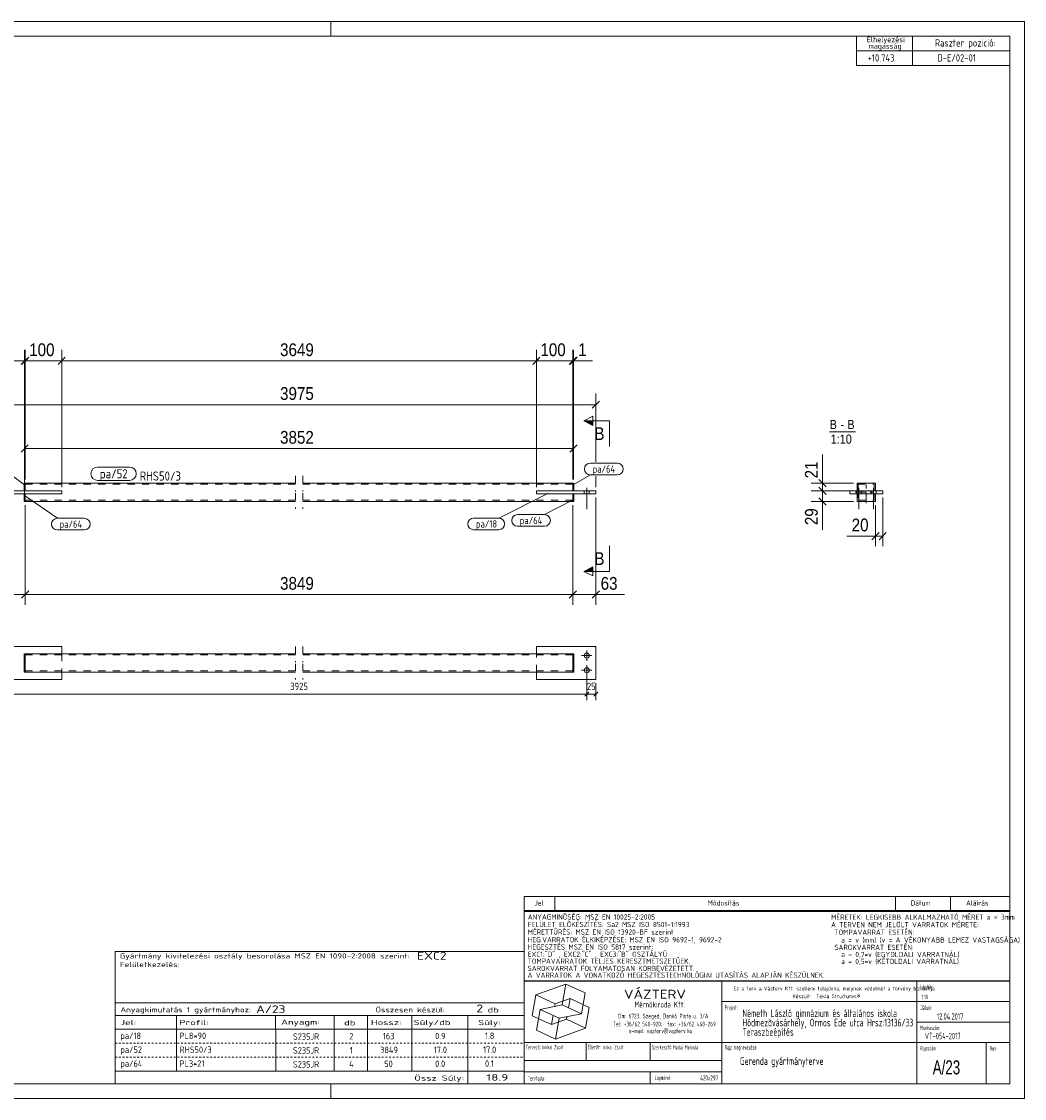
# Model space of a CAD drawing. Header units: millimetres. Extents: x 1 to 419, y 1 to 296.
# Tile 2 of 2: x 144 to 419, y 1 to 296. Entities that reach past the tile are written whole.
import ezdxf

# ---------------------------------------------------------------- set-up
doc = ezdxf.new("R2010")
doc.units = ezdxf.units.MM
for name, pattern in [('XKITLINE00', [0]), ('XKITLINE02', [4, 2, -2]), ('XKITLINE03', [6, 3, -1, 1, -1]), ('XKITLINE04', [3, 0.5, -0.5, 0.5, -0.5, 0.5, -0.5])]:
    doc.linetypes.add(name, pattern=pattern)
for name, color, linetype, lineweight in [('Bemassung', 1, 'Continuous', 0), ('Schnitt', 6, 'Continuous', 0), ('Schrauben', 7, 'Continuous', 0), ('Teil', 7, 'Continuous', 0), ('Text', 5, 'Continuous', 0), ('Ueberschrift', 7, 'Continuous', 0), ('Zeichnungsrahmen', 3, 'Continuous', 0)]:
    doc.layers.add(name, color=color, linetype=linetype, lineweight=lineweight)
doc.styles.add('ARIAL', font='ARIAL.TTF')
doc.styles.add('ISOCPEUR', font='ISOCPEUR.TTF')
doc.styles.add('ISOCPEUR_BOLD', font='ARIAL.TTF')

msp = doc.modelspace()

# ---------------------------------------------------------------- hatches: boundary and pattern name
at = {"layer": 'Schnitt'}
for points in [[(300.82, 185.37), (298.32, 186.62), (300.82, 186.62)], [(300.82, 145.38), (298.32, 145.38), (300.82, 146.63)]]:
    msp.add_hatch(color=256, dxfattribs=at).paths.add_polyline_path(points, flags=17)

# ---------------------------------------------------------------- linework, layer by layer
at = {"layer": 'Bemassung', "linetype": 'XKITLINE00', "lineweight": 0}
for p, q in [((145.77, 203.65), (144.18, 202.06)), ((146.31, 204.04), (144.33, 202.06)), ((145.92, 203.65), (144.33, 202.06)), ((145.17, 165.55), (145.17, 206.1)), ((145.32, 170.55), (145.32, 206.1)), ((145.32, 170.55), (145.32, 206.1)), ((156.31, 204.04), (154.33, 202.06)), ((156.31, 204.04), (154.33, 202.06)), ((155.32, 168.45), (155.32, 206.1)), ((155.32, 168.45), (155.32, 206.1)), ((286.31, 204.04), (284.33, 202.06)), ((285.92, 203.65), (284.33, 202.06)), ((285.32, 168.45), (285.32, 206.1)), ((285.32, 168.45), (285.32, 206.1)), ((296.31, 204.04), (294.33, 202.06)), ((296.08, 203.81), (294.33, 202.06)), ((296.46, 204.04), (294.48, 202.06)), ((295.32, 170.55), (295.32, 206.1)), ((295.32, 170.55), (295.32, 206.1)), ((295.47, 170.55), (295.47, 206.1)), ((145.17, 203.05), (139.95, 203.05)), ((145.17, 203.05), (139.95, 203.05)), ((145.17, 203.05), (145.32, 203.05)), ((145.32, 203.05), (155.32, 203.05)), ((155.32, 203.05), (285.32, 203.05)), ((285.32, 203.05), (295.32, 203.05)), ((295.32, 203.05), (295.47, 203.05)), ((295.47, 203.05), (300.69, 203.05)), ((295.47, 203.05), (300.69, 203.05)), ((302.61, 192.04), (300.63, 190.06)), ((301.62, 175.43), (301.62, 194.1)), ((139.02, 191.05), (301.62, 191.05)), ((146.16, 180.04), (144.18, 178.06)), ((145.17, 165.55), (145.17, 182.1)), ((296.46, 180.04), (294.48, 178.06)), ((295.47, 170.55), (295.47, 182.1)), ((145.17, 179.05), (295.47, 179.05)), ((363.68, 169.55), (363.68, 177.37)), ((363.68, 169.55), (363.68, 177.37)), ((301.62, 168.45), (301.62, 171.43)), ((372.18, 169.55), (360.63, 169.55)), ((362.69, 170.54), (364.67, 168.56)), ((362.69, 168.44), (364.67, 166.46)), ((362.69, 168.44), (364.67, 166.46)), ((363.68, 167.45), (363.68, 169.55)), ((301.62, 165.65), (301.62, 136.25)), ((372.18, 167.45), (360.63, 167.45)), ((372.18, 167.45), (360.63, 167.45)), ((362.69, 165.54), (364.67, 163.56)), ((363.68, 164.55), (363.68, 167.45)), ((380.18, 165.65), (380.18, 152.25)), ((145.32, 163.55), (145.32, 136.25)), ((145.32, 163.55), (145.32, 136.25)), ((295.32, 163.55), (295.32, 136.25)), ((295.32, 163.55), (295.32, 136.25)), ((372.18, 164.55), (360.63, 164.55)), ((363.68, 164.55), (363.68, 156.73)), ((363.68, 164.55), (363.68, 156.73)), ((378.18, 163.55), (378.18, 152.25)), ((378.18, 155.05), (370.37, 155.05)), ((378.18, 155.05), (370.37, 155.05)), ((379.17, 156.04), (377.19, 154.06)), ((378.18, 155.05), (380.18, 155.05)), ((381.17, 156.04), (379.19, 154.06)), ((139.02, 139.05), (145.32, 139.05)), ((146.31, 140.04), (144.33, 138.06)), ((146.31, 140.04), (144.33, 138.06)), ((145.32, 139.05), (295.32, 139.05)), ((296.31, 140.04), (294.33, 138.06)), ((296.31, 140.04), (294.33, 138.06)), ((295.32, 139.05), (301.62, 139.05)), ((302.61, 140.04), (300.63, 138.06)), ((301.62, 139.05), (309.44, 139.05)), ((301.62, 139.05), (309.44, 139.05)), ((299.12, 117.3), (299.12, 115.28)), ((299.12, 117.3), (299.12, 110.13)), ((299.69, 112.29), (298.56, 111.16)), ((299.69, 112.29), (298.56, 111.16)), ((299.12, 112.48), (299.12, 110.13)), ((302.19, 112.29), (301.06, 111.16)), ((301.62, 114.8), (301.62, 110.13)), ((141.52, 111.73), (299.12, 111.73)), ((299.12, 111.73), (301.62, 111.73))]:
    msp.add_line(p, q, dxfattribs=at)
at = {"layer": 'Bemassung'}
for p in [(145.17, 203.05), (145.32, 203.05), (145.32, 203.05), (155.32, 203.05), (155.32, 203.05), (285.32, 203.05), (285.32, 203.05), (295.32, 203.05), (295.32, 203.05), (295.47, 203.05), (301.62, 191.05), (145.17, 179.05), (295.47, 179.05), (363.68, 169.55), (363.68, 167.45), (363.68, 167.45), (363.68, 164.55), (378.18, 155.05), (380.18, 155.05), (145.32, 139.05), (145.32, 139.05), (295.32, 139.05), (295.32, 139.05), (301.62, 139.05), (299.12, 111.73), (299.12, 111.73), (301.62, 111.73)]:
    msp.add_point(p, dxfattribs=at)
at = {"layer": 'Schnitt', "linetype": 'XKITLINE00', "lineweight": 0}
for p, q in [((298.32, 186.62), (300.82, 187.87)), ((298.32, 186.62), (300.82, 185.37)), ((305.32, 186.62), (298.32, 186.62)), ((300.82, 185.37), (300.82, 187.87)), ((305.32, 186.62), (305.32, 179.62)), ((305.32, 145.38), (305.32, 152.38)), ((298.32, 145.38), (300.82, 146.63)), ((300.82, 144.13), (298.32, 145.38)), ((305.32, 145.38), (298.32, 145.38)), ((300.82, 146.63), (300.82, 144.13))]:
    msp.add_line(p, q, dxfattribs=at)
at = {"layer": 'Schrauben', "linetype": 'XKITLINE00', "lineweight": 0}
for p, q in [((299.12, 168.25), (299.12, 162.45)), ((299.12, 168.25), (299.12, 162.45)), ((373.68, 168.25), (373.68, 162.45)), ((377.68, 168.25), (377.68, 162.45)), ((298.42, 167.45), (298.42, 166.65)), ((298.42, 167.45), (298.42, 166.65)), ((299.82, 167.45), (299.82, 166.65)), ((299.82, 167.45), (299.82, 166.65)), ((372.98, 167.45), (372.98, 166.65)), ((374.38, 167.45), (374.38, 166.65)), ((376.98, 167.45), (376.98, 166.65)), ((378.38, 167.45), (378.38, 166.65)), ((297.72, 122.3), (300.52, 122.3)), ((299.12, 120.9), (299.12, 123.7)), ((297.72, 118.3), (300.52, 118.3)), ((299.12, 116.9), (299.12, 119.7))]:
    msp.add_line(p, q, dxfattribs=at)
for centre in [(299.12, 122.3), (299.12, 118.3)]:
    msp.add_circle(centre, 0.7, dxfattribs=at)
at = {"layer": 'Teil', "linetype": 'XKITLINE02', "lineweight": 0}
for p, q in [((219.32, 171.55), (219.32, 167.25)), ((221.32, 171.55), (221.32, 167.25)), ((145.32, 169.55), (145.32, 168.95)), ((145.32, 169.25), (219.32, 169.25)), ((221.32, 169.25), (295.32, 169.25)), ((295.32, 169.55), (295.32, 168.95)), ((378.18, 169.55), (373.18, 169.55)), ((373.18, 169.55), (373.18, 167.45)), ((373.48, 169.25), (373.48, 167.45)), ((373.48, 169.25), (377.88, 169.25)), ((377.88, 169.25), (377.88, 167.45)), ((378.18, 169.55), (378.18, 167.45)), ((145.02, 167.45), (145.32, 167.45)), ((145.32, 166.65), (145.02, 166.65)), ((155.32, 167.45), (145.32, 167.45)), ((145.32, 166.65), (155.32, 166.65)), ((155.32, 166.65), (155.32, 167.45)), ((219.32, 166.85), (219.32, 162.55)), ((221.32, 166.85), (221.32, 162.55)), ((295.32, 167.45), (285.32, 167.45)), ((285.32, 167.45), (285.32, 166.65)), ((295.32, 166.65), (285.32, 166.65)), ((295.62, 167.45), (295.32, 167.45)), ((295.32, 166.65), (295.62, 166.65)), ((373.18, 164.55), (373.18, 167.45)), ((373.18, 167.45), (373.48, 167.45)), ((378.18, 167.45), (373.18, 167.45)), ((378.18, 166.65), (373.18, 166.65)), ((373.18, 166.65), (373.48, 166.65)), ((373.48, 167.45), (373.48, 164.85)), ((377.88, 164.85), (377.88, 167.45)), ((377.88, 167.45), (378.18, 167.45)), ((378.18, 166.65), (377.88, 166.65)), ((378.18, 164.55), (378.18, 167.45)), ((145.32, 164.92), (145.32, 165.15)), ((145.32, 164.55), (145.32, 165.15)), ((145.32, 164.85), (219.32, 164.85)), ((221.32, 164.85), (295.32, 164.85)), ((295.32, 164.55), (295.32, 165.15)), ((373.18, 164.55), (378.18, 164.55)), ((373.48, 164.85), (377.88, 164.85)), ((219.32, 124.8), (219.32, 120.5)), ((221.32, 124.8), (221.32, 120.5)), ((145.32, 122.8), (145.02, 122.8)), ((145.02, 122.8), (145.02, 117.8)), ((145.32, 122.8), (145.32, 117.8)), ((145.32, 122.8), (145.32, 122.2)), ((219.32, 122.5), (145.32, 122.5)), ((155.32, 122.8), (155.32, 117.8)), ((155.32, 122.8), (155.32, 122.5)), ((295.32, 122.5), (221.32, 122.5)), ((285.32, 117.8), (285.32, 122.8)), ((285.32, 122.8), (285.32, 122.5)), ((295.32, 117.8), (295.32, 122.8)), ((295.32, 122.8), (295.62, 122.8)), ((295.32, 122.8), (295.32, 122.2)), ((295.62, 117.8), (295.62, 122.8)), ((145.32, 117.8), (145.32, 118.4)), ((145.32, 118.19), (145.32, 118.29)), ((145.32, 118.12), (145.32, 118.19)), ((145.32, 118.1), (145.32, 118.12)), ((219.32, 118.1), (145.32, 118.1)), ((145.32, 117.8), (145.32, 118.1)), ((155.32, 117.8), (155.32, 118.1)), ((219.32, 120.1), (219.32, 115.8)), ((221.32, 120.1), (221.32, 115.8)), ((295.32, 118.1), (221.32, 118.1)), ((285.32, 117.8), (285.32, 118.1)), ((295.32, 117.8), (295.32, 118.4)), ((295.32, 117.8), (295.32, 118.29)), ((145.32, 117.8), (145.02, 117.8)), ((285.32, 117.85), (285.32, 117.8)), ((295.32, 117.8), (295.62, 117.8))]:
    msp.add_line(p, q, dxfattribs=at)
at = {"layer": 'Teil', "linetype": 'XKITLINE00', "lineweight": 0}
for p, q in [((145.32, 169.55), (145.02, 169.55)), ((145.02, 169.55), (145.02, 167.45)), ((145.32, 167.45), (145.32, 169.55)), ((145.32, 169.55), (219.32, 169.55)), ((145.32, 167.45), (145.32, 168.95)), ((221.32, 169.55), (295.32, 169.55)), ((295.32, 169.55), (295.62, 169.55)), ((295.32, 167.45), (295.32, 169.55)), ((295.32, 168.95), (295.32, 167.45)), ((295.62, 169.55), (295.62, 167.45)), ((378.18, 169.55), (373.18, 169.55)), ((373.18, 169.55), (373.18, 167.45)), ((378.18, 169.55), (378.18, 167.45)), ((155.32, 167.45), (139.02, 167.45)), ((139.02, 166.65), (155.32, 166.65)), ((145.02, 164.55), (145.02, 166.65)), ((145.32, 165.15), (145.32, 166.65)), ((145.32, 164.55), (145.32, 166.65)), ((155.32, 166.65), (155.32, 167.45)), ((285.32, 166.65), (285.32, 167.45)), ((285.32, 167.45), (301.62, 167.45)), ((301.62, 166.65), (285.32, 166.65)), ((295.32, 164.55), (295.32, 166.65)), ((295.32, 165.15), (295.32, 166.65)), ((295.62, 164.55), (295.62, 166.65)), ((301.62, 167.45), (301.62, 166.65)), ((371.18, 167.45), (380.18, 167.45)), ((371.18, 166.65), (371.18, 167.45)), ((380.18, 166.65), (371.18, 166.65)), ((373.18, 166.65), (373.18, 164.55)), ((378.18, 166.65), (378.18, 164.55)), ((380.18, 167.45), (380.18, 166.65)), ((145.32, 164.55), (145.02, 164.55)), ((145.32, 164.55), (219.32, 164.55)), ((221.32, 164.55), (295.32, 164.55)), ((295.32, 164.55), (295.62, 164.55)), ((378.18, 164.55), (373.18, 164.55)), ((155.32, 124.8), (139.02, 124.8)), ((155.32, 122.8), (155.32, 124.8)), ((285.32, 124.8), (301.62, 124.8)), ((285.32, 124.8), (285.32, 122.8)), ((301.62, 124.8), (301.62, 115.8)), ((145.02, 117.8), (145.02, 122.8)), ((145.02, 122.8), (145.32, 122.8)), ((145.32, 122.8), (145.32, 117.8)), ((219.32, 122.8), (145.32, 122.8)), ((145.32, 118.4), (145.32, 122.2)), ((295.32, 122.8), (221.32, 122.8)), ((295.32, 122.8), (295.62, 122.8)), ((295.32, 117.8), (295.32, 122.8)), ((295.32, 122.2), (295.32, 118.4)), ((295.62, 122.8), (295.62, 117.8)), ((155.32, 115.8), (139.02, 115.8)), ((145.32, 117.8), (145.02, 117.8)), ((145.32, 117.8), (219.32, 117.8)), ((155.32, 117.8), (155.32, 115.8)), ((221.32, 117.8), (295.32, 117.8)), ((285.32, 117.8), (285.32, 115.8)), ((285.32, 115.8), (301.62, 115.8)), ((295.62, 117.8), (295.32, 117.8))]:
    msp.add_line(p, q, dxfattribs=at)
at = {"layer": 'Teil', "linetype": 'XKITLINE03', "lineweight": 0}
for p, q in [((375.68, 164.05), (375.68, 170.05)), ((372.68, 167.05), (378.68, 167.05))]:
    msp.add_line(p, q, dxfattribs=at)
at = {"layer": 'Text', "linetype": 'XKITLINE00', "lineweight": 0}
for p, q in [((145.11, 169.1), (134.41, 177.04)), ((300.11, 175.03), (307.5, 175.03)), ((165.17, 173.97), (173.89, 173.97)), ((295.41, 169.1), (300.11, 171.83)), ((307.5, 171.83), (300.11, 171.83)), ((173.89, 170.27), (165.17, 170.27)), ((145.11, 166.2), (154.13, 159.92)), ((288.61, 166.84), (275.03, 159.98)), ((295.41, 165), (287.55, 160.94)), ((154.13, 159.92), (161.52, 159.92)), ((268.15, 159.98), (275.03, 159.98)), ((280.17, 160.94), (287.55, 160.94)), ((161.52, 156.72), (154.13, 156.72)), ((275.03, 156.78), (268.15, 156.78)), ((287.55, 157.74), (280.17, 157.74))]:
    msp.add_line(p, q, dxfattribs=at)
for centre, radius, start, end in [((300.11, 173.43), 1.6, 90, 270), ((307.5, 173.43), 1.6, 270, 90), ((165.17, 172.12), 1.85, 90, 270), ((173.89, 172.12), 1.85, 270, 90), ((154.13, 158.32), 1.6, 90, 270), ((161.52, 158.32), 1.6, 270, 90), ((268.15, 158.38), 1.6, 90, 270), ((275.03, 158.38), 1.6, 270, 90), ((280.17, 159.34), 1.6, 90, 270), ((287.55, 159.34), 1.6, 270, 90)]:
    msp.add_arc(centre, radius, start, end, dxfattribs=at)
at = {"layer": 'Ueberschrift', "linetype": 'XKITLINE00', "lineweight": 0}
for p, q in [((373, 292), (373, 288)), ((388.3, 292), (388.3, 288)), ((373, 288), (415, 288)), ((373, 288), (373, 284)), ((388.31, 288), (388.31, 284)), ((373, 284), (415, 284)), ((365.65, 183.62), (372.71, 183.62)), ((282, 56.34), (415, 56.34)), ((282, 56.27), (282, 52.41)), ((290.4, 56.27), (290.4, 52.41)), ((383.64, 56.34), (383.64, 52.48)), ((398.76, 56.34), (398.76, 52.48)), ((281.99, 52.22), (414.99, 52.22)), ((281.99, 33.22), (281.99, 52.22)), ((282, 52.49), (415, 52.49)), ((414.99, 52.22), (414.99, 33.22)), ((169.99, 41.22), (282, 41.22)), ((170, 41.22), (170, 27.23)), ((282, 41.22), (281.99, 27.23)), ((414.99, 33.22), (281.99, 33.22)), ((282, 5), (282, 33.14)), ((282, 33.14), (415, 33.14)), ((336.11, 5), (336.11, 33.14)), ((389.49, 5), (389.49, 33.14)), ((285.21, 29.35), (293.43, 32.34)), ((292.43, 26.65), (293.43, 32.34)), ((298.66, 29.9), (293.43, 32.34)), ((297.66, 24.21), (298.66, 29.9)), ((169.99, 27.23), (281.99, 27.23)), ((169.99, 27.23), (169.99, 23.73)), ((281.99, 27.23), (281.99, 23.73)), ((284.2, 23.66), (285.21, 29.35)), ((290.44, 26.91), (285.21, 29.35)), ((286.33, 25.41), (292.43, 26.65)), ((290.32, 26.22), (290.44, 26.91)), ((290.44, 26.91), (294.55, 28.4)), ((297.66, 24.21), (292.43, 26.65)), ((294.1, 25.87), (294.55, 28.4)), ((299.78, 25.96), (294.55, 28.4)), ((336.11, 27.54), (414.69, 27.54)), ((169.99, 23.73), (281.99, 23.73)), ((169.99, 23.73), (169.99, 19.95)), ((186.79, 23.73), (186.79, 19.95)), ((213.92, 19.95), (213.92, 23.75)), ((229.99, 23.68), (229.99, 19.95)), ((239.04, 23.74), (239.04, 19.94)), ((251.19, 23.73), (251.19, 19.96)), ((266.59, 23.73), (266.59, 19.95)), ((281.99, 23.73), (281.99, 19.94)), ((289.44, 21.22), (284.2, 23.66)), ((285.33, 19.72), (286.33, 25.41)), ((291.56, 22.97), (286.33, 25.41)), ((289.44, 21.22), (289.88, 23.75)), ((291.56, 22.97), (297.66, 24.21)), ((298.78, 20.27), (299.78, 25.96)), ((289.44, 21.22), (293.55, 22.71)), ((290.56, 17.28), (291.56, 22.97)), ((293.55, 22.71), (293.67, 23.4)), ((298.78, 20.27), (293.55, 22.71)), ((389.49, 21.94), (415, 21.94)), ((169.99, 19.95), (281.99, 19.95)), ((169.99, 19.92), (170, 16.12)), ((186.79, 19.92), (186.79, 16.12)), ((213.93, 16.17), (213.93, 19.91)), ((229.99, 19.91), (229.99, 16.12)), ((239.04, 19.92), (239.04, 16.12)), ((251.19, 19.92), (251.19, 16.12)), ((266.59, 19.92), (266.59, 16.12)), ((281.99, 19.92), (281.99, 16.12)), ((290.56, 17.28), (285.33, 19.72)), ((290.56, 17.28), (298.78, 20.27)), ((169.99, 16.12), (170, 12.31)), ((186.79, 16.12), (186.79, 12.31)), ((213.93, 12.37), (213.93, 16.1)), ((229.99, 16.1), (229.99, 12.31)), ((239.04, 16.11), (239.04, 12.31)), ((251.19, 16.12), (251.19, 12.31)), ((266.59, 16.12), (266.59, 12.31)), ((281.99, 16.12), (281.99, 12.31)), ((282, 16.34), (414.97, 16.34)), ((298.95, 11.43), (298.95, 16.34)), ((316.51, 16.34), (316.51, 11.44)), ((408.54, 16.28), (408.54, 5)), ((169.99, 12.31), (170, 8.5)), ((186.79, 12.31), (186.79, 8.5)), ((213.93, 8.56), (213.93, 12.3)), ((229.99, 12.3), (229.99, 8.5)), ((239.04, 12.3), (239.04, 8.5)), ((251.19, 12.31), (251.19, 8.5)), ((266.59, 12.31), (266.59, 8.5)), ((281.99, 12.31), (281.99, 8.5)), ((282.04, 11.44), (336.11, 11.44)), ((169.99, 8.5), (281.99, 8.5)), ((169.99, 8.5), (169.99, 5)), ((266.59, 8.5), (266.59, 5)), ((281.99, 8.5), (281.99, 5)), ((282, 8.29), (336.08, 8.29)), ((316.52, 8.26), (316.52, 5.08))]:
    msp.add_line(p, q, dxfattribs=at)
at = {"layer": 'Ueberschrift', "linetype": 'XKITLINE04', "lineweight": 0}
for p, q in [((170, 16.12), (281.99, 16.12)), ((170, 12.31), (281.99, 12.31)), ((170, 8.5), (281.99, 8.5))]:
    msp.add_line(p, q, dxfattribs=at)
at = {"layer": 'Zeichnungsrahmen', "linetype": 'XKITLINE00', "lineweight": 0}
for p, q in [((419, 296), (1, 296)), ((229, 292), (229, 296)), ((419, 1), (419, 296)), ((415, 292), (5, 292)), ((415, 5), (415, 292)), ((5, 5), (415, 5)), ((229, 1), (229, 5)), ((1, 1), (419, 1))]:
    msp.add_line(p, q, dxfattribs=at)

# ---------------------------------------------------------------- texts
at = {"layer": 'Bemassung', "width": 0.85}
for s, height, style, p in [('100', 3.5, 'ARIAL', (146.43, 204.35)), ('3649', 3.5, 'ARIAL', (215.13, 204.35)), ('100', 3.5, 'ARIAL', (286.43, 204.35)), ('1', 3.5, 'ARIAL', (296.78, 204.35)), ('3975', 3.5, 'ARIAL', (215.13, 192.35)), ('3852', 3.5, 'ARIAL', (215.13, 180.35)), ('20', 3.5, 'ARIAL', (371.68, 156.35)), ('3849', 3.5, 'ARIAL', (215.13, 140.35)), ('63', 3.5, 'ARIAL', (302.93, 140.35)), ('3925', 2, 'ISOCPEUR', (217.91, 112.88)), ('25', 2, 'ISOCPEUR', (299.17, 112.88))]:
    msp.add_text(s, height=height, dxfattribs=dict(at, style=style)).set_placement(p)
at = {"layer": 'Bemassung', "style": 'ARIAL', "width": 0.85}
for s, p in [('21', (362.38, 170.86)), ('29', (362.38, 158.05))]:
    msp.add_text(s, height=3.5, rotation=90.0002, dxfattribs=at).set_placement(p)
at = {"layer": 'Schnitt', "style": 'ARIAL', "width": 0.85}
for p in [(301.21, 181.37), (301.21, 147.13)]:
    msp.add_text('B', height=3.5, dxfattribs=at).set_placement(p)
at = {"layer": 'Text', "style": 'ISOCPEUR', "width": 0.85}
for s, height, p in [('pa/64', 2, (300.71, 172.43)), ('pa/52', 2.5, (165.77, 170.87)), ('RHS50/3', 2.5, (176.69, 170.25)), ('pa/64', 2, (154.73, 157.32)), ('pa/18', 2, (268.75, 157.38)), ('pa/64', 2, (280.77, 158.34))]:
    msp.add_text(s, height=height, dxfattribs=at).set_placement(p)
at = {"layer": 'Ueberschrift'}
for s, height, style, width, p in [('Elhelyezési', 1.5, 'ISOCPEUR', 0.85, (375.84, 290.31)), ('magasság', 1.5, 'ISOCPEUR', 0.85, (376.3, 288.54)), ('Raszter pozició:', 2, 'ISOCPEUR', 0.85, (394.48, 289.15)), (' +10.743', 2, 'ISOCPEUR', 0.85, (374.98, 285.04)), ('D-E/02-01', 2, 'ISOCPEUR', 0.85, (395.14, 285.04)), ('B', 2.5, 'ARIAL', 0.85, (365.65, 184.37)), ('B', 2.5, 'ARIAL', 0.85, (370.49, 184.37)), ('1:10', 2.5, 'ARIAL', 0.85, (365.94, 180.37)), ('-', 2.5, 'ARIAL', 0.85, (368.63, 184.37)), ('Jel', 1.4, 'ISOCPEUR', 0.85, (284.84, 53.85)), ('Módosítás', 1.4, 'ISOCPEUR', 0.85, (332.25, 53.85)), ('Dátum', 1.4, 'ISOCPEUR', 0.85, (387.86, 53.85)), ('Aláírás', 1.4, 'ISOCPEUR', 0.85, (403, 53.85)), ('ANYAGMINÕSÉG: MSZ EN 10025-2:2005', 1.425, 'ISOCPEUR', 0.85, (282.98, 50)), ('MÉRETEK: LEGKISEBB ALKALMAZHATÓ MÉRET a = 3mm', 1.425, 'ISOCPEUR', 0.85, (366.04, 49.94)), ('MÉRETTÛRÉS: MSZ EN ISO 13920-BF szerint', 1.425, 'ISOCPEUR', 0.85, (282.96, 45.88)), ('FELÜLET ELÕKÉSZÍTÉS: Sa2 MSZ ISO 8501-1:1993', 1.425, 'ISOCPEUR', 0.85, (282.98, 47.95)), ('A TERVEN NEM JELÖLT VARRATOK MÉRETE:', 1.425, 'ISOCPEUR', 0.85, (366.04, 47.89)), (' TOMPAVARRAT ESETÉN:', 1.425, 'ISOCPEUR', 0.85, (366.02, 45.82)), ('HEG.VARRATOK ÉLKIKÉPZÉSE: MSZ EN ISO 9692-1, 9692-2', 1.425, 'ISOCPEUR', 0.85, (282.96, 43.77)), ('   a = v (mm) (v = A VÉKONYABB LEMEZ VASTAGSÁGA)', 1.425, 'ISOCPEUR', 0.85, (366.02, 43.7)), ('HEGESZTÉS MSZ EN ISO 5817 szerint: ', 1.425, 'ISOCPEUR', 0.85, (282.96, 41.76)), ('EXC1:"D" , EXC2:"C" , EXC3:"B" OSZTÁLYÚ', 1.425, 'ISOCPEUR', 0.85, (282.96, 39.79)), (' SAROKVARRAT ESETÉN:', 1.425, 'ISOCPEUR', 0.85, (366.02, 41.69)), ('   a = 0,7*v (EGYOLDALI VARRATNÁL)', 1.425, 'ISOCPEUR', 0.85, (366.02, 39.73)), ('Gyártmány kivitelezési osztály besorolása MSZ EN 1090-2:2008 szerint:', 1.4, 'ISOCPEUR', 1.275, (171.24, 39.34)), ('Felületkezelés:', 1.4, 'ISOCPEUR', 1.275, (171.28, 36.99)), ('EXC2', 2.1, 'ISOCPEUR', 1.275, (252.64, 39.04)), ('TOMPAVARRATOK TELJES KERESZTMETSZETÛEK.', 1.425, 'ISOCPEUR', 0.85, (282.95, 37.9)), ('   a = 0,5*v (KÉTOLDALI VARRATNÁL)', 1.425, 'ISOCPEUR', 0.85, (366.01, 37.84)), ('A VARRATOK A VONATKOZÓ HEGESZTÉSTECHNOLÓGIAI UTASÍTÁS ALAPJÁN KÉSZÜLNEK.', 1.425, 'ISOCPEUR', 0.85, (282.93, 34.06)), ('SAROKVARRAT FOLYAMATOSAN KÖRBEVEZETETT.', 1.425, 'ISOCPEUR', 0.85, (282.93, 35.91)), ('VÁZTERV', 2.45, 'ISOCPEUR', 1.19, (309.31, 28.33)), ('Ez a terv a Vázterv Kft. szellemi tulajdona, melynek védelmét a törvény biztosítja.', 1.05, 'ISOCPEUR', 0.838832, (339.33, 30.6)), ('Készült:  Tekla Structures®', 1.05, 'ISOCPEUR', 0.838832, (355.49, 28.47)), ('Lépték:', 1.26, 'ISOCPEUR', 0.51, (390.49, 30.92)), ('A/23', 2.1, 'ISOCPEUR', 1.275, (208.56, 24.39)), ('2', 2.1, 'ISOCPEUR', 1.275, (268.9, 24.6)), ('Mérnökiroda Kft.', 1.61, 'ISOCPEUR', 0.68, (312.21, 25.92)), ('Project:', 1.26, 'ISOCPEUR', 0.51, (336.89, 25.3)), ('Dátum:', 1.26, 'ISOCPEUR', 0.51, (390.45, 25.25)), ('1:10', 1.26, 'ISOCPEUR', 0.595, (390.81, 28.19)), ('Anyagkimutatás 1 gyártmányhoz:', 1.4, 'ISOCPEUR', 1.275, (171.39, 24.61)), ('Összesen készül:', 1.4, 'ISOCPEUR', 1.275, (241.24, 24.59)), ('db', 1.4, 'ISOCPEUR', 1.513248, (271.94, 24.58)), ('Cím: 6723. Szeged, Dankó Pista u. 3/A', 1.26, 'ISOCPEUR', 0.68, (307.58, 22.95)), ('Németh László gimnázium és általános iskola', 2.1, 'ISOCPEUR', 0.595, (341.74, 23.3)), ('12.04.2017', 1.75, 'ISOCPEUR', 0.595, (395.01, 22.59)), ('Jel:', 1.4, 'ISOCPEUR', 1.513248, (171.39, 21.11)), ('Profil:', 1.4, 'ISOCPEUR', 1.513248, (187.49, 21.11)), ('Anyagm:', 1.4, 'ISOCPEUR', 1.513248, (215.41, 21.21)), ('db', 1.4, 'ISOCPEUR', 1.513248, (232.64, 21.03)), ('Hossz:', 1.4, 'ISOCPEUR', 1.513248, (240.02, 21.11)), ('Súly/db', 1.4, 'ISOCPEUR', 1.513248, (251.7, 21.11)), ('Súly:', 1.4, 'ISOCPEUR', 1.513248, (269.39, 21.11)), ('Tel: +36/62 540-920;  fax: +36/62 468-269', 1.26, 'ISOCPEUR', 0.68, (306.33, 20.76)), ('Teraszbeépítés', 2.1, 'ISOCPEUR', 0.595, (341.74, 18.17)), ('Hódmezõvásárhely, Ormos Ede utca Hrsz:13136/33', 2.1, 'ISOCPEUR', 0.595, (341.74, 20.73)), ('Munkaszám:', 1.26, 'ISOCPEUR', 0.51, (390.41, 19.72)), ('pa/18', 1.75, 'ISOCPEUR', 0.85, (171.39, 17.3)), ('PL8*90', 1.75, 'ISOCPEUR', 0.85, (187.61, 17.3)), ('S235JR', 1.75, 'ISOCPEUR', 0.85, (218.66, 17.08)), ('2', 1.75, 'ISOCPEUR', 0.85, (234.11, 17.16)), ('163', 1.75, 'ISOCPEUR', 0.85, (243.28, 17.21)), ('0.9', 1.75, 'ISOCPEUR', 0.85, (257.6, 17.24)), ('1.8', 1.75, 'ISOCPEUR', 0.85, (271.25, 17.3)), ('e-mail: vazterv@vazterv.hu', 1.26, 'ISOCPEUR', 0.68, (310.67, 18.88)), ('VT-054-2017', 1.75, 'ISOCPEUR', 0.595, (391.73, 17.23)), ('pa/52', 1.75, 'ISOCPEUR', 0.85, (171.39, 13.49)), ('RHS50/3', 1.75, 'ISOCPEUR', 0.85, (187.61, 13.49)), ('S235JR', 1.75, 'ISOCPEUR', 0.85, (218.66, 13.28)), ('1', 1.75, 'ISOCPEUR', 0.85, (234.26, 13.35)), ('3849', 1.75, 'ISOCPEUR', 0.85, (242.53, 13.41)), ('17.0', 1.75, 'ISOCPEUR', 0.85, (257.23, 13.44)), ('17.0', 1.75, 'ISOCPEUR', 0.85, (270.72, 13.49)), ('Tervezõ:', 1.26, 'ISOCPEUR', 0.51, (282.44, 14.43)), ('Inokai Zsolt', 1.12, 'ISOCPEUR', 0.595, (286.88, 14.48)), ('Ellenõr:', 1.26, 'ISOCPEUR', 0.51, (299.39, 14.45)), ('Inokai Zsolt', 1.12, 'ISOCPEUR', 0.595, (303.35, 14.45)), ('Szerkesztõ:', 1.26, 'ISOCPEUR', 0.51, (316.93, 14.43)), ('Madai Melinda', 1.12, 'ISOCPEUR', 0.595, (322.69, 14.43)), ('Rajz megnevezése:', 1.26, 'ISOCPEUR', 0.51, (336.89, 14.38)), ('Rajzszám:', 1.26, 'ISOCPEUR', 0.51, (390.46, 14.14)), ('Rev:', 1.26, 'ISOCPEUR', 0.51, (409.52, 14.11)), ('Gerenda gyártmányterve', 2.1, 'ISOCPEUR', 0.595, (341.09, 10.2)), ('pa/64', 1.75, 'ISOCPEUR', 0.85, (171.39, 9.68)), ('PL3*21', 1.75, 'ISOCPEUR', 0.85, (187.61, 9.68)), ('S235JR', 1.75, 'ISOCPEUR', 0.85, (218.66, 9.47)), ('4', 1.75, 'ISOCPEUR', 0.85, (234.04, 9.54)), ('50', 1.75, 'ISOCPEUR', 0.85, (243.66, 9.6)), ('0.0', 1.75, 'ISOCPEUR', 0.85, (257.6, 9.63)), ('0.1', 1.75, 'ISOCPEUR', 0.85, (271.25, 9.68)), ('A/23', 3.85, 'ISOCPEUR_BOLD', 0.68, (393.88, 7.59)), ('Össz Súly:', 1.4, 'ISOCPEUR', 1.513248, (251.89, 5.88)), ('18.9', 1.75, 'ISOCPEUR', 1.513248, (271.61, 5.88)), ('Tervfajta:', 1.26, 'ISOCPEUR', 0.51, (283, 5.9)), ('Lapméret:', 1.26, 'ISOCPEUR', 0.51, (317.7, 6.04)), ('420x297', 1.4, 'ISOCPEUR', 0.595, (330.18, 5.94))]:
    msp.add_text(s, height=height, dxfattribs=dict(at, style=style, width=width)).set_placement(p)

doc.saveas('drawing.dxf')
